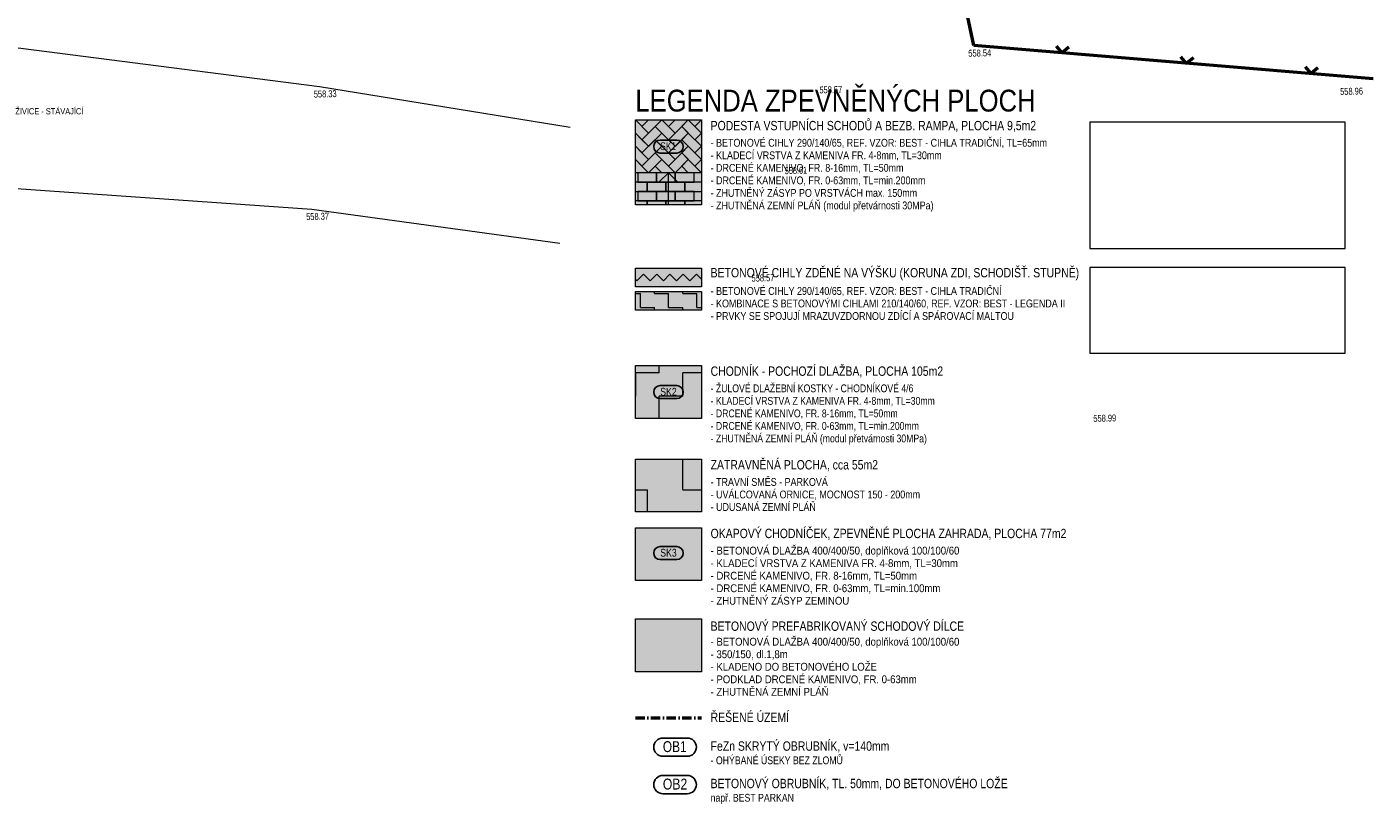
# Model space of a CAD drawing. Header units: millimetres. Extents: x -28796 to 31312, y -74786 to -35761.
# Tile 57 of 60: x 9743 to 31312, y -74786 to -62328. Entities that reach past the tile are written whole.
import ezdxf

# ---------------------------------------------------------------- set-up
doc = ezdxf.new("R2010")
doc.units = ezdxf.units.MM
doc.header["$XCLIPFRAME"] = 2
doc.linetypes.add('Carkovana 2x_1', pattern=[200, 150, -50])
doc.linetypes.add('Cerchovana_1', pattern=[250, 150, -50, 0, -50])
for name, color, linetype, lineweight in [('XR$4$ZPEVNĚNÉ PLOCHY_1', 7, 'Continuous', 25), ('XR$7$LEGENDA_1', 7, 'Continuous', 25), ('XR$8$KOTY_1', 7, 'Continuous', 25), ('XR$9$VÝŠKY - ZAMĚŘENÍ_1', 7, 'Continuous', 25)]:
    doc.layers.add(name, color=color, linetype=linetype, lineweight=lineweight)
doc.styles.add('ARIAL', font='ARIAL.TTF')
doc.styles.add('ARIALNARROW', font='ARIALN.TTF')
picture_1 = doc.add_image_def('image1.bmp', size_in_pixel=(469, 188))
picture_2 = doc.add_image_def('image2.bmp', size_in_pixel=(263, 161))

# ---------------------------------------------------------------- blocks, each defined once
blk = doc.blocks.new('KOMPLEXNÍ OBJEKT_313')
at = {"layer": 'XR$7$LEGENDA_1', "color": 250, "linetype": 'Continuous', "lineweight": 13}
for p, q in [((19704, -64455), (19492, -64242)), ((19492, -64455), (19598, -64561)), ((19598, -64561), (19704, -64455))]:
    blk.add_line(p, q, dxfattribs=at)
blk = doc.blocks.new('KOMPLEXNÍ OBJEKT_314')
at = {"layer": 'XR$7$LEGENDA_1', "color": 250, "linetype": 'Continuous', "lineweight": 13}
for p, q in [((19810, -64136), (19598, -64349)), ((19704, -64455), (19916, -64242)), ((19916, -64242), (19810, -64136)), ((19598, -64349), (19704, -64455))]:
    blk.add_line(p, q, dxfattribs=at)
blk = doc.blocks.new('KOMPLEXNÍ OBJEKT_315')
at = {"layer": 'XR$7$LEGENDA_1', "color": 250, "linetype": 'Continuous', "lineweight": 13}
for p, q in [((19704, -64242), (19492, -64030)), ((19492, -64242), (19598, -64349)), ((19598, -64349), (19704, -64242))]:
    blk.add_line(p, q, dxfattribs=at)
blk = doc.blocks.new('KOMPLEXNÍ OBJEKT_316')
at = {"layer": 'XR$7$LEGENDA_1', "color": 250, "linetype": 'Continuous', "lineweight": 13}
for p, q in [((19810, -63924), (19598, -64136)), ((19704, -64242), (19916, -64030)), ((19916, -64030), (19810, -63924)), ((19598, -64136), (19704, -64242))]:
    blk.add_line(p, q, dxfattribs=at)
blk = doc.blocks.new('KOMPLEXNÍ OBJEKT_317')
at = {"layer": 'XR$7$LEGENDA_1', "color": 250, "linetype": 'Continuous', "lineweight": 13}
for p, q in [((19916, -64242), (19810, -64349)), ((20128, -64455), (19916, -64242)), ((19810, -64349), (20022, -64561)), ((20022, -64561), (20128, -64455))]:
    blk.add_line(p, q, dxfattribs=at)
blk = doc.blocks.new('KOMPLEXNÍ OBJEKT_318')
at = {"layer": 'XR$7$LEGENDA_1', "color": 250, "linetype": 'Continuous', "lineweight": 13}
for p, q in [((20234, -64136), (20022, -64349)), ((20128, -64455), (20340, -64242)), ((20340, -64242), (20234, -64136)), ((20022, -64349), (20128, -64455))]:
    blk.add_line(p, q, dxfattribs=at)
blk = doc.blocks.new('KOMPLEXNÍ OBJEKT_319')
at = {"layer": 'XR$7$LEGENDA_1', "color": 250, "linetype": 'Continuous', "lineweight": 13}
for p, q in [((19916, -64030), (19810, -64136)), ((20128, -64242), (19916, -64030)), ((19810, -64136), (20022, -64349)), ((20022, -64349), (20128, -64242))]:
    blk.add_line(p, q, dxfattribs=at)
blk = doc.blocks.new('KOMPLEXNÍ OBJEKT_320')
at = {"layer": 'XR$7$LEGENDA_1', "color": 250, "linetype": 'Continuous', "lineweight": 13}
for p, q in [((20234, -63924), (20022, -64136)), ((20128, -64242), (20340, -64030)), ((20340, -64030), (20234, -63924)), ((20022, -64136), (20128, -64242))]:
    blk.add_line(p, q, dxfattribs=at)
blk = doc.blocks.new('KOMPLEXNÍ OBJEKT_321')
at = {"layer": 'XR$7$LEGENDA_1', "color": 250, "linetype": 'Continuous', "lineweight": 13}
for p, q in [((19810, -64349), (19598, -64561)), ((19704, -64667), (19916, -64455)), ((19916, -64455), (19810, -64349)), ((19598, -64561), (19704, -64667))]:
    blk.add_line(p, q, dxfattribs=at)
blk = doc.blocks.new('KOMPLEXNÍ OBJEKT_322')
at = {"layer": 'XR$7$LEGENDA_1', "color": 250, "linetype": 'Continuous', "lineweight": 13}
for p, q in [((19916, -64455), (19810, -64561)), ((20128, -64667), (19916, -64455)), ((19810, -64561), (19916, -64667))]:
    blk.add_line(p, q, dxfattribs=at)
blk = doc.blocks.new('KOMPLEXNÍ OBJEKT_323')
at = {"layer": 'XR$7$LEGENDA_1', "color": 250, "linetype": 'Continuous', "lineweight": 13}
for p, q in [((19810, -64561), (19704, -64667)), ((19916, -64667), (19810, -64561))]:
    blk.add_line(p, q, dxfattribs=at)
blk = doc.blocks.new('KOMPLEXNÍ OBJEKT_324')
at = {"layer": 'XR$7$LEGENDA_1', "color": 250, "linetype": 'Continuous', "lineweight": 13}
for p, q in [((19704, -64030), (19492, -63818)), ((19492, -64030), (19598, -64136)), ((19598, -64136), (19704, -64030))]:
    blk.add_line(p, q, dxfattribs=at)
blk = doc.blocks.new('KOMPLEXNÍ OBJEKT_325')
at = {"layer": 'XR$7$LEGENDA_1', "color": 250, "linetype": 'Continuous', "lineweight": 13}
for p, q in [((19704, -63818), (19598, -63924)), ((19704, -64030), (19916, -63818)), ((19598, -63924), (19704, -64030))]:
    blk.add_line(p, q, dxfattribs=at)
blk = doc.blocks.new('KOMPLEXNÍ OBJEKT_326')
at = {"layer": 'XR$7$LEGENDA_1', "color": 250, "linetype": 'Continuous', "lineweight": 13}
for p, q in [((19916, -63818), (19810, -63924)), ((20128, -64030), (19916, -63818)), ((19810, -63924), (20022, -64136)), ((20022, -64136), (20128, -64030))]:
    blk.add_line(p, q, dxfattribs=at)
blk = doc.blocks.new('KOMPLEXNÍ OBJEKT_327')
at = {"layer": 'XR$7$LEGENDA_1', "color": 250, "linetype": 'Continuous', "lineweight": 13}
for p, q in [((20128, -63818), (20022, -63924)), ((20128, -64030), (20340, -63818)), ((20022, -63924), (20128, -64030))]:
    blk.add_line(p, q, dxfattribs=at)
blk = doc.blocks.new('KOMPLEXNÍ OBJEKT_328')
at = {"layer": 'XR$7$LEGENDA_1', "color": 250, "linetype": 'Continuous', "lineweight": 13}
for p, q in [((20340, -64242), (20234, -64349)), ((20553, -64455), (20340, -64242)), ((20234, -64349), (20446, -64561)), ((20446, -64561), (20553, -64455))]:
    blk.add_line(p, q, dxfattribs=at)
blk = doc.blocks.new('KOMPLEXNÍ OBJEKT_329')
at = {"layer": 'XR$7$LEGENDA_1', "color": 250, "linetype": 'Continuous', "lineweight": 13}
for p, q in [((20340, -64030), (20234, -64136)), ((20553, -64242), (20340, -64030)), ((20234, -64136), (20446, -64349)), ((20446, -64349), (20553, -64242))]:
    blk.add_line(p, q, dxfattribs=at)
blk = doc.blocks.new('KOMPLEXNÍ OBJEKT_330')
at = {"layer": 'XR$7$LEGENDA_1', "color": 250, "linetype": 'Continuous', "lineweight": 13}
for p, q in [((20234, -64561), (20128, -64667)), ((20340, -64667), (20234, -64561))]:
    blk.add_line(p, q, dxfattribs=at)
blk = doc.blocks.new('KOMPLEXNÍ OBJEKT_331')
at = {"layer": 'XR$7$LEGENDA_1', "color": 250, "linetype": 'Continuous', "lineweight": 13}
for p, q in [((20234, -64349), (20022, -64561)), ((20128, -64667), (20340, -64455)), ((20340, -64455), (20234, -64349)), ((20022, -64561), (20128, -64667))]:
    blk.add_line(p, q, dxfattribs=at)
blk = doc.blocks.new('KOMPLEXNÍ OBJEKT_332')
at = {"layer": 'XR$7$LEGENDA_1', "color": 250, "linetype": 'Continuous', "lineweight": 13}
for p, q in [((20340, -64455), (20234, -64561)), ((20553, -64667), (20340, -64455)), ((20234, -64561), (20340, -64667))]:
    blk.add_line(p, q, dxfattribs=at)
blk = doc.blocks.new('KOMPLEXNÍ OBJEKT_333')
at = {"layer": 'XR$7$LEGENDA_1', "color": 250, "linetype": 'Continuous', "lineweight": 13}
for p, q in [((20340, -63818), (20234, -63924)), ((20553, -64030), (20340, -63818)), ((20234, -63924), (20446, -64136)), ((20446, -64136), (20553, -64030))]:
    blk.add_line(p, q, dxfattribs=at)
blk = doc.blocks.new('KOMPLEXNÍ OBJEKT_334')
at = {"layer": 'XR$7$LEGENDA_1', "color": 250, "linetype": 'Continuous', "lineweight": 13}
for p, q in [((20340, -63818), (20446, -63924)), ((20446, -63924), (20553, -63818))]:
    blk.add_line(p, q, dxfattribs=at)
blk = doc.blocks.new('KOMPLEXNÍ OBJEKT_335')
at = {"layer": 'XR$7$LEGENDA_1', "color": 250, "linetype": 'Continuous', "lineweight": 13}
for p, q in [((20132, -64667), (19832, -64667)), ((19832, -64667), (19832, -64817)), ((20132, -64817), (20132, -64667)), ((19832, -64817), (20132, -64817))]:
    blk.add_line(p, q, dxfattribs=at)
blk = doc.blocks.new('KOMPLEXNÍ OBJEKT_336')
at = {"layer": 'XR$7$LEGENDA_1', "color": 250, "linetype": 'Continuous', "lineweight": 13}
for p, q in [((19832, -64667), (19532, -64667)), ((19532, -64667), (19532, -64817)), ((19832, -64817), (19832, -64667)), ((19532, -64817), (19832, -64817))]:
    blk.add_line(p, q, dxfattribs=at)
blk = doc.blocks.new('KOMPLEXNÍ OBJEKT_337')
at = {"layer": 'XR$7$LEGENDA_1', "color": 250, "linetype": 'Continuous', "lineweight": 13}
for p, q in [((20282, -64817), (19982, -64817)), ((19982, -64817), (19982, -64967)), ((20282, -64967), (20282, -64817)), ((19982, -64967), (20282, -64967))]:
    blk.add_line(p, q, dxfattribs=at)
blk = doc.blocks.new('KOMPLEXNÍ OBJEKT_338')
at = {"layer": 'XR$7$LEGENDA_1', "color": 250, "linetype": 'Continuous', "lineweight": 13}
for p, q in [((19982, -64817), (19682, -64817)), ((19682, -64817), (19682, -64967)), ((19982, -64967), (19982, -64817)), ((19682, -64967), (19982, -64967))]:
    blk.add_line(p, q, dxfattribs=at)
blk = doc.blocks.new('KOMPLEXNÍ OBJEKT_339')
at = {"layer": 'XR$7$LEGENDA_1', "color": 250, "linetype": 'Continuous', "lineweight": 13}
for p, q in [((20132, -64967), (19832, -64967)), ((19832, -64967), (19832, -65117)), ((19832, -65117), (20132, -65117)), ((20132, -65117), (20132, -64967))]:
    blk.add_line(p, q, dxfattribs=at)
blk = doc.blocks.new('KOMPLEXNÍ OBJEKT_340')
at = {"layer": 'XR$7$LEGENDA_1', "color": 250, "linetype": 'Continuous', "lineweight": 13}
for p, q in [((19832, -64967), (19532, -64967)), ((19532, -64967), (19532, -65117)), ((19532, -65117), (19832, -65117)), ((19832, -65117), (19832, -64967))]:
    blk.add_line(p, q, dxfattribs=at)
blk = doc.blocks.new('KOMPLEXNÍ OBJEKT_341')
at = {"layer": 'XR$7$LEGENDA_1', "color": 250, "linetype": 'Continuous', "lineweight": 13}
for p, q in [((20432, -64667), (20132, -64667)), ((20132, -64667), (20132, -64817)), ((20432, -64817), (20432, -64667)), ((20132, -64817), (20432, -64817))]:
    blk.add_line(p, q, dxfattribs=at)
blk = doc.blocks.new('KOMPLEXNÍ OBJEKT_342')
at = {"layer": 'XR$7$LEGENDA_1', "color": 250, "linetype": 'Continuous', "lineweight": 13}
for p, q in [((20553, -64817), (20282, -64817)), ((20282, -64817), (20282, -64967)), ((20282, -64967), (20553, -64967))]:
    blk.add_line(p, q, dxfattribs=at)
blk = doc.blocks.new('KOMPLEXNÍ OBJEKT_343')
at = {"layer": 'XR$7$LEGENDA_1', "color": 250, "linetype": 'Continuous', "lineweight": 13}
for p, q in [((20432, -64967), (20132, -64967)), ((20132, -64967), (20132, -65117)), ((20132, -65117), (20432, -65117)), ((20432, -65117), (20432, -64967))]:
    blk.add_line(p, q, dxfattribs=at)
blk = doc.blocks.new('KOMPLEXNÍ OBJEKT_344')
at = {"layer": 'XR$7$LEGENDA_1', "color": 250, "linetype": 'Continuous', "lineweight": 13}
for p, q in [((19682, -64817), (19492, -64817)), ((19682, -64967), (19682, -64817)), ((19492, -64967), (19682, -64967))]:
    blk.add_line(p, q, dxfattribs=at)
blk = doc.blocks.new('KOMPLEXNÍ OBJEKT_345')
at = {"layer": 'XR$7$LEGENDA_1', "color": 250, "linetype": 'Continuous', "lineweight": 13}
for p, q in [((19982, -65117), (19982, -65179)), ((20282, -65117), (19982, -65117)), ((20282, -65179), (20282, -65117))]:
    blk.add_line(p, q, dxfattribs=at)
blk = doc.blocks.new('KOMPLEXNÍ OBJEKT_346')
at = {"layer": 'XR$7$LEGENDA_1', "color": 250, "linetype": 'Continuous', "lineweight": 13}
for p, q in [((19682, -65117), (19682, -65179)), ((19982, -65117), (19682, -65117)), ((19982, -65179), (19982, -65117))]:
    blk.add_line(p, q, dxfattribs=at)
blk = doc.blocks.new('KOMPLEXNÍ OBJEKT_347')
at = {"layer": 'XR$7$LEGENDA_1', "color": 250, "linetype": 'Continuous', "lineweight": 13}
for p, q in [((20553, -65117), (20282, -65117)), ((20282, -65117), (20282, -65179))]:
    blk.add_line(p, q, dxfattribs=at)
blk = doc.blocks.new('KOMPLEXNÍ OBJEKT_348')
at = {"layer": 'XR$7$LEGENDA_1', "color": 250, "linetype": 'Continuous', "lineweight": 13}
for p, q in [((19682, -65117), (19492, -65117)), ((19682, -65179), (19682, -65117))]:
    blk.add_line(p, q, dxfattribs=at)

msp = doc.modelspace()

# ---------------------------------------------------------------- hatches: boundary and pattern name
at = {"layer": 'XR$7$LEGENDA_1', "linetype": 'Continuous', "lineweight": 13}
for color, points in [(253, [(19491.851, -63818.19), (19491.851, -65179.407), (20552.512, -65179.407), (20552.512, -63818.19)]), (131, [(19491.851, -72664.142), (20552.512, -72664.142), (20552.512, -71815.614), (19491.851, -71815.614)])]:
    msp.add_hatch(color=color, dxfattribs=at).paths.add_polyline_path(points)
for color, points in [(33, [(19491.851, -66493.192), (20552.512, -66493.192), (20552.512, -66193.192), (19491.851, -66193.192)]), (33, [(19491.851, -66871.168), (20552.512, -66871.168), (20552.512, -66571.168), (19491.851, -66571.168)]), (254, [(19491.851, -68602.553), (20552.512, -68602.553), (20552.512, -67754.025), (19491.851, -67754.025)]), (254, [(19491.851, -70103.348), (20552.512, -70103.348), (20552.512, -69254.819), (19491.851, -69254.819)])]:
    msp.add_hatch(color=color, dxfattribs=at).paths.add_polyline_path(points, flags=0)
h = msp.add_hatch(dxfattribs=at)
h.set_pattern_fill('VZOR', scale=150, angle=45, style=0, pattern_type=2)
h.set_pattern_definition([(45, (-3e-14, 424.26), (-2e-14, 212.13203), [150, -150]), (135, (-3e-14, 424.26), (-212.13203, 2e-14), [150, -150])])
h.paths.add_polyline_path([(19491.851, -66493.192), (20552.512, -66493.192), (20552.512, -66193.192), (19491.851, -66193.192)], flags=0)
h = msp.add_hatch(dxfattribs=at)
h.set_pattern_fill('VZOR', scale=225, style=0, pattern_type=2)
h.set_pattern_definition([(0, (450, 450), (225, 225), [225, -225]), (90, (450, 450), (-225, 225), [225, -225])])
h.paths.add_polyline_path([(19491.851, -66871.168), (20552.512, -66871.168), (20552.512, -66571.168), (19491.851, -66571.168)], flags=0)
h = msp.add_hatch(dxfattribs=at)
h.set_pattern_fill('VZOR', scale=375, angle=90, style=0, pattern_type=2)
h.set_pattern_definition([(90, (-750, 750), (-375, 375), [375, -375]), (180, (-750, 750), (-375, -375), [375, -375])])
h.paths.add_polyline_path([(19491.851, -68602.553), (20552.512, -68602.553), (20552.512, -67754.025), (19491.851, -67754.025)], flags=0)
h = msp.add_hatch(dxfattribs=at)
h.set_pattern_fill('VZOR', scale=562.5, style=0, pattern_type=2)
h.set_pattern_definition([(0, (1125, 1125), (562.5, 562.5), [562.5, -562.5]), (90, (1125, 1125), (-562.5, 562.5), [562.5, -562.5])])
h.paths.add_polyline_path([(19491.851, -70103.348), (20552.512, -70103.348), (20552.512, -69254.819), (19491.851, -69254.819)], flags=0)
at = {"layer": 'XR$7$LEGENDA_1', "linetype": 'Carkovana 2x_1', "lineweight": 13}
msp.add_hatch(color=51, dxfattribs=at).paths.add_polyline_path([(19491.851, -71204.142), (20552.512, -71204.142), (20552.512, -70355.614), (19491.851, -70355.614)])

# ---------------------------------------------------------------- linework, layer by layer
at = {"layer": 'XR$4$ZPEVNĚNÉ PLOCHY_1', "color": 7, "linetype": 'Continuous', "lineweight": 50}
for p, q in [((24916.758, -62628.497), (23889.91, -57845.097)), ((31311.654, -63163.108), (24916.758, -62628.497)), ((26329.99, -62744.156), (26238.668, -62636.173)), ((26437.973, -62652.835), (26329.99, -62744.156)), ((28324.752, -62915.687), (28233.43, -62807.704)), ((28432.735, -62824.365), (28324.752, -62915.687)), ((30319.271, -63077.221), (30227.95, -62969.237)), ((30427.254, -62985.899), (30319.271, -63077.221))]:
    msp.add_line(p, q, dxfattribs=at)
at = {"layer": 'XR$4$ZPEVNĚNÉ PLOCHY_1', "color": 8, "linetype": 'Continuous', "lineweight": 13}
for p, q in [((8557.151, -62529.198), (14429.594, -63283.777)), ((14429.594, -63283.777), (18446.787, -63937.277)), ((8557.151, -64848.306), (14307.319, -65247.333)), ((14307.319, -65247.333), (18279.527, -65796.573))]:
    msp.add_line(p, q, dxfattribs=at)
at = {"layer": 'XR$7$LEGENDA_1', "color": 7, "linetype": 'Continuous', "lineweight": 13}
for p, q in [((19491.851, -63818.19), (20552.512, -63818.19)), ((19491.851, -65179.407), (19491.851, -63818.19)), ((20552.512, -63818.19), (20552.512, -65179.407)), ((20552.512, -64666.718), (19491.851, -64666.718)), ((20022.181, -64666.718), (19880.76, -64808.139)), ((20022.181, -65179.407), (20022.181, -64666.718)), ((20022.181, -64666.718), (20163.603, -64808.139)), ((20552.512, -65179.407), (19491.851, -65179.407)), ((19491.851, -66193.192), (20552.512, -66193.192)), ((19491.851, -66493.192), (19491.851, -66193.192)), ((20552.512, -66193.192), (20552.512, -66493.192)), ((20552.512, -66493.192), (19491.851, -66493.192)), ((19491.851, -66571.168), (20552.512, -66571.168)), ((19491.851, -66871.168), (19491.851, -66571.168)), ((20552.512, -66571.168), (20552.512, -66871.168)), ((20552.512, -66871.168), (19491.851, -66871.168)), ((19491.851, -67754.025), (20552.512, -67754.025)), ((19491.851, -68602.553), (19491.851, -67754.025)), ((20552.512, -67754.025), (20552.512, -68602.553)), ((20552.512, -68602.553), (19491.851, -68602.553)), ((19491.851, -69254.819), (20552.512, -69254.819)), ((19491.851, -70103.348), (19491.851, -69254.819)), ((20552.512, -69254.819), (20552.512, -70103.348)), ((20552.512, -70103.348), (19491.851, -70103.348)), ((19491.851, -70355.614), (20552.512, -70355.614)), ((19491.851, -71204.142), (19491.851, -70355.614)), ((20552.512, -70355.614), (20552.512, -71204.142)), ((20552.512, -71204.142), (19491.851, -71204.142)), ((19491.851, -71815.614), (20552.512, -71815.614)), ((19491.851, -72664.142), (19491.851, -71815.614)), ((20552.512, -71815.614), (20552.512, -72664.142)), ((20552.512, -72664.142), (19491.851, -72664.142))]:
    msp.add_line(p, q, dxfattribs=at)
at = {"layer": 'XR$7$LEGENDA_1', "color": 3, "linetype": 'Continuous', "lineweight": 25}
for p, q in [((20154.567, -64142.454), (19890.515, -64142.454)), ((20154.567, -64350.787), (19890.515, -64350.787)), ((20154.567, -68078.289), (19890.515, -68078.289)), ((20154.567, -68286.622), (19890.515, -68286.622)), ((20154.567, -70658.289), (19890.515, -70658.289)), ((20154.567, -70866.622), (19890.515, -70866.622))]:
    msp.add_line(p, q, dxfattribs=at)
at = {"layer": 'XR$7$LEGENDA_1', "color": 250, "linetype": 'Continuous', "lineweight": 13}
msp.add_line((19703.983, -64666.718), (19491.851, -64454.586), dxfattribs=at)
at = {"layer": 'XR$7$LEGENDA_1', "color": 204, "linetype": 'Cerchovana_1', "lineweight": 50}
msp.add_line((19491.851, -73404.209), (20552.512, -73404.209), dxfattribs=at)
at = {"layer": 'XR$7$LEGENDA_1', "color": 7, "linetype": 'Continuous', "lineweight": 25}
for p, q in [((20323.532, -73727.112), (19932.182, -73727.112)), ((20323.532, -74018.779), (19932.182, -74018.779)), ((20323.532, -74327.112), (19932.182, -74327.112)), ((20323.532, -74618.779), (19932.182, -74618.779))]:
    msp.add_line(p, q, dxfattribs=at)
at = {"layer": 'XR$7$LEGENDA_1', "color": 3, "linetype": 'Continuous', "lineweight": 25}
for centre, start, end in [((19890.515, -64246.62), 90, 270), ((20154.567, -64246.62), 270, 90), ((19890.515, -68182.455), 90, 270), ((20154.567, -68182.455), 270, 90), ((19890.515, -70762.455), 90, 270), ((20154.567, -70762.455), 270, 90)]:
    msp.add_arc(centre, 104.167, start, end, dxfattribs=at)
at = {"layer": 'XR$7$LEGENDA_1', "color": 7, "linetype": 'Continuous', "lineweight": 25}
for centre, start, end in [((19932.182, -73872.946), 90, 270), ((20323.532, -73872.946), 270, 90), ((19932.182, -74472.946), 90, 270), ((20323.532, -74472.946), 270, 90)]:
    msp.add_arc(centre, 145.833, start, end, dxfattribs=at)

# ---------------------------------------------------------------- block references
at = {"layer": 'XR$7$LEGENDA_1', "color": 250, "linetype": 'Continuous', "lineweight": 13}
for name in ['KOMPLEXNÍ OBJEKT_324', 'KOMPLEXNÍ OBJEKT_325', 'KOMPLEXNÍ OBJEKT_326', 'KOMPLEXNÍ OBJEKT_327', 'KOMPLEXNÍ OBJEKT_333', 'KOMPLEXNÍ OBJEKT_334', 'KOMPLEXNÍ OBJEKT_315', 'KOMPLEXNÍ OBJEKT_316', 'KOMPLEXNÍ OBJEKT_319', 'KOMPLEXNÍ OBJEKT_320', 'KOMPLEXNÍ OBJEKT_329', 'KOMPLEXNÍ OBJEKT_313', 'KOMPLEXNÍ OBJEKT_314', 'KOMPLEXNÍ OBJEKT_317', 'KOMPLEXNÍ OBJEKT_318', 'KOMPLEXNÍ OBJEKT_328', 'KOMPLEXNÍ OBJEKT_321', 'KOMPLEXNÍ OBJEKT_322', 'KOMPLEXNÍ OBJEKT_331', 'KOMPLEXNÍ OBJEKT_332', 'KOMPLEXNÍ OBJEKT_336', 'KOMPLEXNÍ OBJEKT_323', 'KOMPLEXNÍ OBJEKT_335', 'KOMPLEXNÍ OBJEKT_330', 'KOMPLEXNÍ OBJEKT_341', 'KOMPLEXNÍ OBJEKT_344', 'KOMPLEXNÍ OBJEKT_338', 'KOMPLEXNÍ OBJEKT_337', 'KOMPLEXNÍ OBJEKT_342', 'KOMPLEXNÍ OBJEKT_348', 'KOMPLEXNÍ OBJEKT_340', 'KOMPLEXNÍ OBJEKT_346', 'KOMPLEXNÍ OBJEKT_339', 'KOMPLEXNÍ OBJEKT_345', 'KOMPLEXNÍ OBJEKT_343', 'KOMPLEXNÍ OBJEKT_347']:
    msp.add_blockref(name, (0, 0), dxfattribs=at)

# ---------------------------------------------------------------- texts
at = {"layer": 'XR$7$LEGENDA_1', "color": 7, "linetype": 'Continuous', "lineweight": 70, "insert": (19491.851, -63689.856), "char_height": 350, "width": 6528.95604, "attachment_point": 7, "style": 'ARIAL'}
msp.add_mtext('\\W0.84;LEGENDA ZPEVNĚNÝCH PLOCH', dxfattribs=at)
at = {"layer": 'XR$7$LEGENDA_1', "color": 7, "linetype": 'Continuous', "lineweight": 25, "attachment_point": 7, "style": 'ARIAL'}
for s, insert, char_height, width in [('\\W0.80;PODESTA VSTUPNÍCH SCHODŮ A BEZB. RAMPA, PLOCHA 9,5m2', (20697.407, -64013.19), 150, 5286.13415), ('\\W0.80;BETONOVÉ CIHLY ZDĚNÉ NA VÝŠKU (KORUNA ZDI, SCHODIŠŤ. STUPNĚ)', (20697.407, -66388.192), 150, 5974.11286), ('\\W0.80;CHODNÍK - POCHOZÍ DLAŽBA, PLOCHA 105m2', (20697.407, -67949.025), 150, 3793.99565), ('\\W0.80;ZATRAVNĚNÁ PLOCHA, cca 55m2', (20697.407, -69449.819), 150, 2750.16562), ('\\W0.80;OKAPOVÝ CHODNÍČEK, ZPEVNĚNÉ PLOCHA ZAHRADA, PLOCHA 77m2', (20697.407, -70550.614), 150, 5774.16406), ('\\W0.80;BETONOVÝ PREFABRIKOVANÝ SCHODOVÝ DÍLCE', (20697.407, -72010.614), 150, 4128.11543), ('\\W0.80;ŘEŠENÉ ÚZEMÍ', (20697.407, -73470.614), 150, 1320.08016), ('\\W0.78;OB1', (19932.182, -73954.612), 175, 459.23637), ('\\W0.80;OB2', (19932.182, -74554.612), 175, 461.09649)]:
    msp.add_mtext(s, dxfattribs=dict(at, insert=insert, char_height=char_height, width=width))
at = {"layer": 'XR$7$LEGENDA_1', "color": 3, "linetype": 'Continuous', "lineweight": 25, "char_height": 125, "attachment_point": 7, "style": 'ARIAL'}
for s, insert, width in [('\\W0.77;SK1', (19890.515, -64304.954), 312.47066), ('\\W0.80;SK2', (19890.515, -68240.789), 313.87454), ('\\W0.80;SK3', (19890.515, -70820.789), 313.87454)]:
    msp.add_mtext(s, dxfattribs=dict(at, insert=insert, width=width))
at = {"layer": 'XR$7$LEGENDA_1', "color": 7, "linetype": 'Continuous', "lineweight": 13, "attachment_point": 1, "line_spacing_factor": 0.963855}
for s, insert, char_height, width, style in [('\\W1.00;- BETONOVÉ CIHLY 290/140/65, REF. VZOR: BEST - CIHLA TRADIČNÍ, TL=65mm\\P- KLADECÍ VRSTVA Z KAMENIVA FR. 4-8mm, TL=30mm\\P- DRCENÉ KAMENIVO, FR. 8-16mm, TL=50mm\\P- DRCENÉ KAMENIVO, FR. 0-63mm, TL=min.200mm\\P- ZHUTNĚNÝ ZÁSYP PO VRSTVÁCH max. 150mm\\P- ZHUTNĚNÁ ZEMNÍ PLÁŇ (modul přetvárnosti 30MPa)', (20697.407, -64123.19), 125, 5472.60675, 'ARIALNARROW'), ('\\W1.00;- BETONOVÉ CIHLY 290/140/65, REF. VZOR: BEST - CIHLA TRADIČNÍ\\P- KOMBINACE S BETONOVÝMI CIHLAMI 210/140/60, REF. VZOR: BEST - LEGENDA II\\P- PRVKY SE SPOJUJÍ MRAZUVZDORNOU ZDÍCÍ A SPÁROVACÍ MALTOU', (20697.407, -66498.192), 125, 5696.02723, 'ARIALNARROW'), ('\\W0.97;- ŽULOVÉ DLAŽEBNÍ KOSTKY - CHODNÍKOVÉ 4/6\\P- KLADECÍ VRSTVA Z KAMENIVA FR. 4-8mm, TL=30mm\\P- DRCENÉ KAMENIVO, FR. 8-16mm, TL=50mm\\P- DRCENÉ KAMENIVO, FR. 0-63mm, TL=min.200mm\\P- ZHUTNĚNÁ ZEMNÍ PLÁŇ (modul přetvárnosti 30MPa)', (20697.407, -68059.025), 125, 3740.48781, 'ARIALNARROW'), ('\\W1.00;- TRAVNÍ SMĚS - PARKOVÁ\\P- UVÁLCOVANÁ ORNICE, MOCNOST 150 - 200mm\\P- UDUSANÁ ZEMNÍ PLÁŇ', (20697.407, -69559.819), 125, 3298.87132, 'ARIALNARROW'), ('\\W1.07;- BETONOVÁ DLAŽBA 400/400/50, doplňková 100/100/60\\P- KLADECÍ VRSTVA Z KAMENIVA FR. 4-8mm, TL=30mm\\P- DRCENÉ KAMENIVO, FR. 8-16mm, TL=50mm\\P- DRCENÉ KAMENIVO, FR. 0-63mm, TL=min.100mm\\P- ZHUTNĚNÝ ZÁSYP ZEMINOU', (20697.407, -70660.614), 125, 4076.94278, 'ARIALNARROW'), ('\\W1.07;- BETONOVÁ DLAŽBA 400/400/50, doplňková 100/100/60\\P- 350/150, dl.1,8m\\P- KLADENO DO BETONOVÉHO LOŽE\\P- PODKLAD DRCENÉ KAMENIVO, FR. 0-63mm\\P- ZHUTNĚNÁ ZEMNÍ PLÁŇ', (20697.407, -72120.614), 125, 4076.94278, 'ARIALNARROW'), ('\\A1;{\\fArial|i0|b0;\\H150.000000;\\W0.800000;\\C7;FeZn SKRYTÝ OBRUBNÍK, v=140mm}\\P{\\fArial|i0|b0;\\H125.000000;\\W0.800000;\\C7;- OHÝBANÉ ÚSEKY BEZ ZLOMŮ}\\P', (20697.407, -73780.614), 150, 2929.92912, 'ARIAL'), ('\\A1;{\\fArial|i0|b0;\\H150.000000;\\W0.800000;\\C7;BETONOVÝ OBRUBNÍK, TL. 50mm, DO BETONOVÉHO LOŽE}\\P{\\fArial|i0|b0;\\H125.000000;\\W0.800000;\\C7;např. BEST PARKAN}\\P', (20697.407, -74380.614), 150, 4822.04609, 'ARIAL')]:
    msp.add_mtext(s, dxfattribs=dict(at, insert=insert, char_height=char_height, width=width, style=style))
at = {"layer": 'XR$8$KOTY_1', "color": 6, "linetype": 'Continuous', "lineweight": 18, "insert": (9557.361, -63732.015), "char_height": 100, "width": 1044.76888, "attachment_point": 7, "style": 'ARIALNARROW'}
msp.add_mtext('\\W0.95;ŽIVICE - STÁVAJÍCÍ', dxfattribs=at)
at = {"layer": 'XR$9$VÝŠKY - ZAMĚŘENÍ_1', "color": 3, "linetype": 'Continuous', "lineweight": 25, "char_height": 110, "attachment_point": 5, "rotation": 1.3937829, "style": 'ARIALNARROW'}
for s, insert, width in [('\\W0.95;558.54', (25009.683, -62747.605), 418.77193), ('\\W0.95;558.33', (14522.519, -63402.886), 418.77193), ('\\W0.95;558.57', (22623.284, -63335.825), 418.77193), ('\\W0.95;558.96', (30966.656, -63361.185), 418.77193), ('\\W0.93;558.61', (22064.593, -64629.798), 417.86879), ('\\W0.95;558.37', (14400.244, -65366.441), 418.77193), ('\\W0.95;558.57', (21536.356, -66353.156), 418.77193), ('\\W0.95;558.99', (27012.642, -68600.618), 418.77193)]:
    msp.add_mtext(s, dxfattribs=dict(at, insert=insert, width=width))

# ---------------------------------------------------------------- pictures from other files: only their frames are drawn
at = {"layer": 'XR$7$LEGENDA_1', "color": 7, "linetype": 'Continuous', "lineweight": 13}
image = msp.add_image(picture_2, insert=(26774.394, -65882.528), size_in_units=(4090.176, 2027.766), dxfattribs=at)
image.set_boundary_path([(262.5, -0.5), (-0.5, -0.5), (-0.5, 160.5), (262.5, 160.5), (262.5, -0.5)])
image = msp.add_image(picture_1, insert=(26774.394, -67560.25), size_in_units=(4090.176, 1377.317), dxfattribs=at)
image.set_boundary_path([(468.5, 187.5), (468.5, -0.5), (-0.5, -0.5), (-0.5, 187.5), (468.5, 187.5)])

doc.saveas('drawing.dxf')
